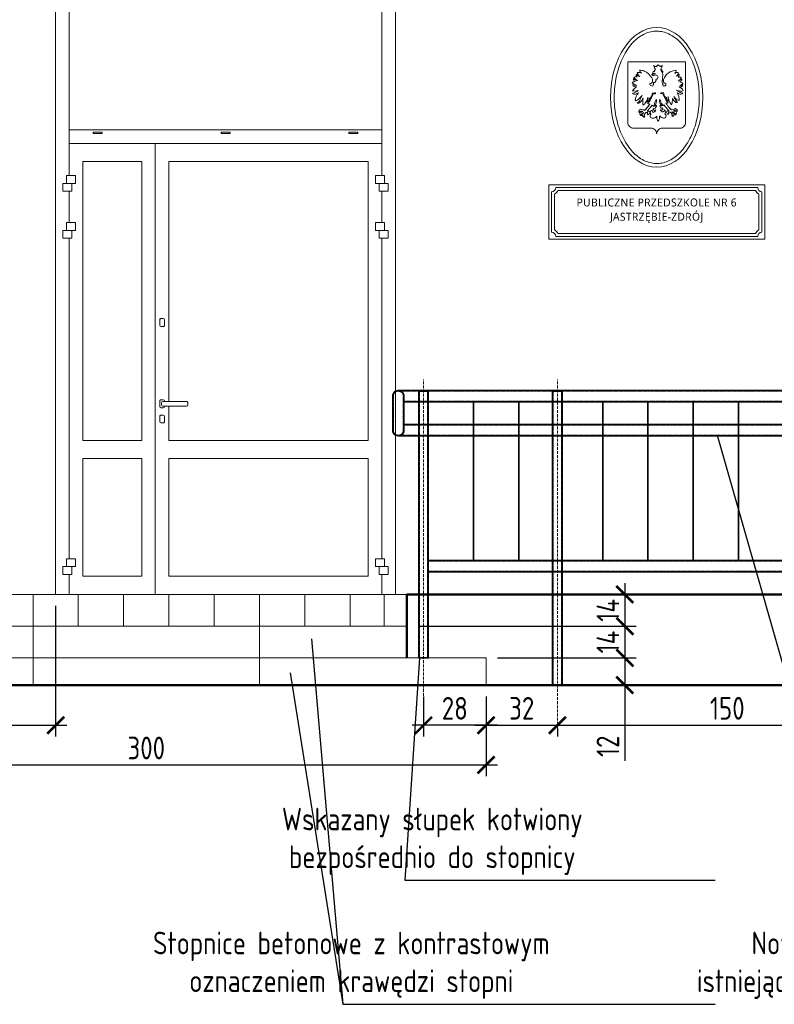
# Model space of a CAD drawing. Header units: millimetres. Extents: x -369365 to -339167, y -1124824 to -1021600.
# Tile 9 of 27: x -359329 to -355998, y -1092245 to -1087899. Entities that reach past the tile are written whole.
import ezdxf

# ---------------------------------------------------------------- set-up
doc = ezdxf.new("R2010")
doc.units = ezdxf.units.MM
doc.linetypes.add('ACAD_ISO10W100', pattern=[18, 12, -3, 0, -3])
doc.linetypes.add('HIDDEN2', pattern=[1.190625, 0.79375, -0.396875])
doc.layers.get('0').update_dxf_attribs({"lineweight": 20})
doc.layers.add('000', color=7, linetype='Continuous', lineweight=13, true_color=0x5b686d)
for name, color, linetype, lineweight in [('002 Os Elementu', 30, 'ACAD_ISO10W100', 9), ('005 Text', 1, 'Continuous', 25), ('007 Stal Stezenia', 6, 'Continuous', 35), ('008 Aluminium', 151, 'Continuous', 18), ('010 Wymiary', 7, 'Continuous', 9), ('013 Przerywana', 8, 'HIDDEN2', 5), ('Ściany', 4, 'Continuous', 50)]:
    doc.layers.add(name, color=color, linetype=linetype, lineweight=lineweight)
doc.styles.add('ISOCPEUR', font='isocpeur.ttf', dxfattribs={"width": 0.8})
doc.dimstyles.new('06.  1_50', dxfattribs={"dimscale": 50, "dimtxt": 2, "dimasz": 1.5, "dimexe": 1, "dimexo": 1, "dimgap": 0.5, "dimtad": 1, "dimdec": 0, "dimlfac": 0.1, "dimtxsty": 'ISOCPEUR', "dimblk": 'ARCHTICK', "dimcen": -5, "dimdle": 1, "dimadec": 0, "dimazin": 0, "dimtfac": 1, "dimtdec": 0, "dimtmove": 0, "dimatfit": 3, "dimfxl": 1, "dimarcsym": 0})

# ---------------------------------------------------------------- blocks, each defined once
blk = doc.blocks.new('or')
at = {"color": 0, "linetype": 'Continuous'}
for p, q in [((-84, 410), (-72, 403)), ((-255, 316), (-251, 314)), ((-95, 251), (-56, 264)), ((-46, 239), (-46, 248)), ((-37, 242), (-46, 239)), ((75, 205), (74, 167)), ((75, 313), (79, 305)), ((-379, 35), (-409, 38)), ((-74, 108), (-57, 120)), ((-57, 120), (-36, 146)), ((-351, -68), (-393, -88)), ((-325, -201), (-285, -115)), ((-116, -143), (-94, -91)), ((47, -68), (38, -85)), ((73, -84), (105, -137)), ((389, -41), (387, -40)), ((393, -66), (400, -70)), ((-107, -289), (-185, -382)), ((-158, -212), (-141, -193)), ((-152, -214), (-158, -212)), ((-141, -193), (-151, -190)), ((185, -386), (98, -281)), ((170, -215), (170, -214)), ((-337, -377), (-331, -378)), ((-275, -398), (-294, -393)), ((-288, -371), (-264, -371)), ((-281, -481), (-282, -472)), ((-80, -518), (-115, -518)), ((235, -436), (208, -410)), ((223, -354), (216, -363)), ((273, -470), (273, -471))]:
    blk.add_line(p, q, dxfattribs=at)
for centre, radius, start, end in [((-387, 247), 344, 14.0434, 28.1423), ((-73, 385), 18.1, 24.2605, 86.7535), ((-47, 384), 12.9, 31.548, 137.7557), ((-24, 391), 12.6, 90.2674, 182.9959), ((-19, 408), 6.61, 46.8739, 220.0927), ((6, 412), 20.2, 130.5216, 176.7572), ((-17, 411), 18.5, 5.1418, 58.1037), ((7, 408), 7.5, 322.4059, 143.4952), ((14, 394), 10.1, 357.7342, 94.6456), ((35, 386), 13.1, 43.2599, 147.7031), ((257, 292), 218, 147.1858, 171.4969), ((82, 360), 50.6, 98.3747, 136.3765), ((-393, 172), 47.1, 168.5995, 246.8489), ((-356, 257), 113, 222.1472, 263.0309), ((-380, 47), 167, 87.3638, 108.591), ((-286, 300), 175, 212.9247, 241.7607), ((-356, 244), 35.2, 150.5839, 242.2608), ((-264, 362), 159, 219.0989, 246.0554), ((-214, 339), 167, 197.5833, 227.1523), ((-362, 147), 143, 63.3413, 94.6626), ((-212, 367), 127, 196.0241, 227.23), ((-348, 56), 276, 70.2782, 87.0671), ((-365, 47), 290, 30.7045, 66.8002), ((-167, 154), 65.2, 346.9393, 38.9526), ((-97, 257), 16.2, 158.1729, 222.433), ((-94, 270), 19.2, 201.5865, 267.029), ((-92, 256), 19.4, 210.2506, 286.8268), ((-75, 284), 25.1, 77.7558, 173.2059), ((-52, 287), 47.9, 180.6986, 206.5168), ((-76, 250), 24.8, 35.3112, 139.2709), ((-94, 352), 114, 273.8261, 294.9761), ((-53, 313), 18.1, 92.6826, 194.5572), ((-61, 214), 54.8, 290.4256, 354.0684), ((-45, 204), 39.1, 6.3947, 77.7052), ((32, 347), 24.7, 294.7275, 340.9184), ((43, 329), 19.2, 301.9003, 352.8287), ((63, 322), 14.3, 222.2441, 322.5645), ((47, 326), 15.3, 0.6322, 56.5668), ((63, 289), 9.05, 313.4727, 17.705), ((21, 251), 58.1, 8.6445, 32.9932), ((67, 305), 14.8, 291.9144, 331.6663), ((-228, 250), 306, 351.4174, 1.6593), ((64, 302), 15.8, 347.1856, 13.5151), ((329, 72), 256, 92.9749, 158.6702), ((202, 344), 115, 322.4249, 352.0522), ((346, 195), 94.8, 86.5177, 123.9969), ((231, 302), 122, 318.7391, 354.1295), ((271, 314), 106, 299.1721, 329.8555), ((299, 257), 71.3, 313.1456, 347.7412), ((377, 102), 107, 83.7423, 105.864), ((249, 289), 181, 304.9526, 330.6548), ((338, 242), 30.7, 0.1245, 37.8865), ((381, 166), 43.3, 54.233, 79.5271), ((-402, 38), 91.1, 95.7179, 129.7295), ((-347, 213), 155, 222.6729, 256.7463), ((-295, -139), 194, 115.6227, 146.4512), ((-424, 68), 28.5, 174.4768, 224.326), ((-399, 221), 160, 250.48, 276.153), ((-415, 83), 45.6, 229.9928, 278.1524), ((-134, 84), 16.1, 138.6305, 206.1161), ((-127, 82), 21.6, 193.0382, 249.9548), ((-144, 131), 36.5, 266.9879, 339.6897), ((-83, 160), 112, 242.331, 263.4948), ((-134, 137), 31, 322.0564, 4.4959), ((-38, 53), 57.2, 141.8066, 184.0574), ((-69, 105), 21.4, 150.2278, 204.8637), ((-81, 95), 7.01, 176.024, 255.0314), ((-76, 120), 11.8, 201.1904, 280.3627), ((-33, 157), 10.9, 148.1888, 249.9958), ((123, 119), 56.8, 160.1796, 190.2981), ((87, 118), 22.1, 203.3441, 269.7255), ((127, 142), 57.8, 166.9212, 183.9702), ((75, 161), 7.26, 233.3589, 323.5135), ((88, 169), 14.2, 191.5454, 239.9221), ((72, 101), 15.3, 278.6958, 341.3604), ((61, 71), 19.8, 352.1633, 46.283), ((61, 60), 21.3, 340.3263, 24.4596), ((93, 66), 18, 229.3109, 306.2023), ((181, 145), 92.8, 167.4171, 201.5076), ((133, 140), 48, 217.0645, 269.008), ((107, 77), 25.4, 263.654, 338.01), ((112, 81), 22.6, 321.9856, 27.4314), ((329, 254), 115, 281.4019, 315.1913), ((380, 195), 161, 262.804, 282.727), ((310, -105), 149, 30.0589, 70.6644), ((348, 206), 86.5, 287.8546, 322.2543), ((356, 9), 116, 48.7507, 80.7786), ((366, 147), 84.4, 277.4147, 322.6317), ((400, 129), 69.2, 249.9753, 299.4895), ((394, 158), 23.4, 347.7446, 41.2022), ((400, 69), 33.7, 295.5793, 359.1076), ((-410, 140), 179, 254.7264, 287.9992), ((-485, 122), 200, 278.4478, 310.8362), ((-428, -67), 29.6, 197.7013, 291.0947), ((-413, -66), 29.1, 261.6911, 311.6182), ((-180, -217), 227, 138.9337, 178.3497), ((-677, 198), 502, 309.509, 321.4271), ((-449, -93), 192, 311.6925, 338.2763), ((1214, -303), 1491, 174.6536, 178.0701), ((-577, -13), 419, 327.6539, 340.8313), ((-539, -113), 361, 339.9257, 354.0572), ((-226, -164), 70.9, 325.1303, 357.5749), ((-142, -161), 14.4, 202.5706, 232.2361), ((-189, -125), 75.2, 300.7006, 346.1636), ((-182, -122), 59.1, 301.8523, 339.2651), ((-205, -94), 92.4, 327.5713, 345.6761), ((-220, -73), 114, 337.474, 359.5603), ((-88, -23), 54.2, 250.0707, 306.5626), ((-65, -135), 52.7, 84.0624, 124.0732), ((-73, -117), 36.5, 49.2004, 68.4135), ((-77, -85), 28.1, 352.4931, 42.3641), ((57, -145), 63.3, 75.2976, 106.8638), ((68, -29), 44.3, 242.1572, 303.3585), ((220, -65), 127, 180.3709, 225.0362), ((173, -122), 69.6, 192.9537, 237.7063), ((126, -136), 19.3, 282.7247, 327.1891), ((242, -145), 100, 180.7265, 223.6824), ((327, -150), 157, 175.1954, 204.8958), ((468, -97), 300, 187.6103, 218.2451), ((-26, -189), 275, 340.047, 4.2356), ((439, -74), 213, 206.3436, 231.6175), ((548, 75), 345, 217.2434, 231.5206), ((734, 52), 496, 202.0209, 209.59), ((435, 307), 350, 250.3881, 261.9868), ((534, 269), 363, 233.5322, 247.2748), ((424, 103), 199, 242.3637, 262.8701), ((135, -200), 234, 357.8301, 32.8653), ((397, 48), 89, 265.312, 298.5897), ((418, -29), 44.6, 245.8397, 289.7737), ((397, -55), 39.5, 273.1685, 335.8384), ((-404, -151), 59.8, 267.3884, 320.6884), ((-457, -119), 156, 301.8816, 328.1897), ((-358, -208), 46.7, 248.2646, 322.0504), ((-222, -260), 54.4, 173.187, 212.4168), ((-332, -187), 120, 302.258, 335.5416), ((-243, -267), 81.2, 288.0126, 314.5151), ((-197, -313), 37.4, 236.4049, 262.3593), ((-198, -219), 17.7, 260.7609, 322.6403), ((-223, -249), 76.2, 290.1175, 317.3918), ((-186, -303), 21.1, 236.6904, 268.0855), ((-205, -215), 46.8, 288.8157, 325.6101), ((-152, -204), 66.5, 235.2374, 273.9306), ((-215, -194), 47.8, 310.1591, 347.1997), ((-206, -236), 67.6, 294.4528, 328.9302), ((-166, -280), 21.1, 235.5938, 265.9167), ((-199, -186), 55, 295.7933, 329.0209), ((-162, -226), 15.5, 216.5663, 254.0983), ((-71, -267), 41.6, 211.7337, 274.0883), ((-68, -358), 24.1, 140.5914, 266.7024), ((-71, -325), 23.4, 228.4246, 266.2306), ((-48, -288), 29, 166.8836, 225.2244), ((-62, -269), 18.7, 221.8032, 265.8262), ((-89, -296), 55, 287.1009, 6.9797), ((23, -261), 91.1, 129.1736, 197.0649), ((-231, -198), 197, 328.4347, 2.3663), ((-57, -275), 26.9, 257.57, 328.5415), ((180, -205), 158, 173.7514, 217.0327), ((-129, -292), 184, 4.5286, 34.7046), ((47, -259), 41.5, 241.7979, 279.3217), ((112, -289), 84.9, 184.2999, 209.1661), ((58, -320), 22.7, 207.8896, 319.8077), ((34, -245), 38.3, 302.0582, 336.4949), ((35, -272), 36.5, 314.9044, 19.0781), ((69, -267), 32.6, 255.5134, 334.0532), ((57, -349), 23.4, 329.4887, 38.4665), ((128, -165), 17.1, 259.0522, 298.5624), ((162, -155), 46.5, 215.0889, 243.8364), ((142, -168), 88.1, 261.7362, 295.3765), ((211, -203), 96.5, 212.7958, 242.7947), ((129, -182), 19.8, 278.8194, 309.0829), ((174, -178), 47.8, 208.9665, 245.3736), ((144, -209), 16.6, 280.4999, 308.1755), ((194, -192), 56.6, 215.0366, 256.0985), ((156, -284), 11, 285.0624, 337.4959), ((184, -284), 26.7, 204.1358, 272.0094), ((178, -204), 13.6, 235.5477, 300.7224), ((174, -307), 11, 295.3171, 339.2652), ((217, -301), 41.4, 202.8699, 250.8163), ((194, -335), 10.4, 299.905, 334.6855), ((226, -312), 41.7, 230.0544, 266.3339), ((376, -160), 81, 204.2174, 242.9648), ((316, -212), 31, 253.687, 319.523), ((412, -52), 162, 241.336, 254.8404), ((-322, -400), 22.1, 133.5168, 244.7328), ((-325, -382), 12.7, 157.1749, 186.2134), ((-314, -416), 18.6, 107.7244, 190.2627), ((-308, -383), 23, 29.7898, 167.2824), ((-294, -432), 33.6, 158.3151, 206.6546), ((-306, -433), 23.4, 61.3941, 147.2503), ((-318, -449), 6.86, 164.7018, 234.1771), ((-293, -439), 32.9, 209.2898, 274.2256), ((-310, -381), 20, 242.807, 322.6718), ((-311, -426), 25.8, 300.7028, 350.9266), ((-268, -452), 30.2, 172.4162, 220.6069), ((-269, -427), 29.7, 101.9319, 149.9125), ((-274, -458), 16, 158.9665, 242.227), ((-274, -456), 15, 69.6805, 167.7181), ((-298, -341), 89.5, 278.0258, 297.9626), ((-230, -433), 70.6, 222.7896, 246.5791), ((-200, -470), 75.1, 138.4317, 157.5388), ((-247, -336), 39.7, 243.4501, 273.1372), ((-253, -482), 16.7, 255.1499, 326.6971), ((-266, -452), 24.2, 295.9251, 332.4293), ((-230, -466), 26.2, 195.7573, 248.4052), ((-327, -332), 139, 304.8431, 323.4449), ((-270, -460), 26.4, 352.7356, 29.4978), ((-238, -356), 21, 251.1362, 320.2546), ((-227, -329), 32.7, 260.0357, 320.067), ((-219, -353), 16, 209.0084, 261.454), ((-204, -367), 49.2, 256.8874, 286.1728), ((-179, -425), 15.3, 136.5728, 248.9268), ((-204, -439), 19.1, 301.1388, 357.7942), ((-177, -419), 39.3, 245.0621, 262.3763), ((-182, -390), 8.29, 112.6011, 222.394), ((-177, -373), 24.8, 244.3175, 290.8919), ((-184, -438), 20.3, 274.3809, 351.6489), ((-174, -419), 24.2, 349.9145, 75.0309), ((-163, -436), 5.42, 257.4217, 36.1402), ((-167, -417), 17.5, 299.6478, 339.7878), ((-93, -490), 55.8, 126.9906, 167.1335), ((-103, -475), 44.8, 183.8087, 254.7418), ((-109, -413), 34.8, 81.8699, 206.8769), ((-121, -427), 19.5, 184.6547, 252.3913), ((-90, -392), 19.7, 135.4348, 253.4665), ((-90, -365), 46.3, 262.005, 351.3726), ((-109, -425), 97.4, 287.1548, 325.1526), ((-77, -323), 59.5, 277.0764, 303.8732), ((-29, -483), 2.62, 18.462, 98.9415), ((88, -501), 116, 170.7516, 218.4774), ((-110, -496), 132, 324.3259, 6.4939), ((25, -485), 5.58, 83.4642, 134.2315), ((111, -414), 107, 217.7236, 260.0235), ((53, -350), 26.5, 226.7527, 336.0117), ((81, -358), 47.9, 193.9418, 273.2441), ((79, -379), 27, 280.5849, 15.9671), ((92, -473), 46.6, 269.9228, 335.9827), ((92, -410), 40.1, 304.3925, 71.1309), ((101, -477), 36.8, 335.6358, 69.1621), ((163, -408), 18.6, 72.9124, 230.5803), ((173, -427), 22.6, 167.1375, 317.303), ((176, -386), 8.93, 209.1742, 356.7546), ((193, -426), 16.7, 153.6216, 258.3706), ((179, -410), 8.12, 262.4054, 332.2852), ((193, -393), 22, 252.1018, 311.6718), ((234, -348), 23.5, 218.745, 270.2296), ((284, -479), 118, 90.1896, 114.9422), ((255, -444), 21, 158.6048, 248.0876), ((183, -620), 220, 61.994, 76.1952), ((177, -496), 107, 39.2832, 57.18), ((252, -464), 21.9, 234.4921, 341.8597), ((233, -461), 21.7, 287.6627, 328.3884), ((253, -466), 6.73, 154.584, 254.1188), ((280, -416), 34.2, 63.4702, 125.984), ((241, -461), 75.1, 54.3017, 75.7671), ((260, -447), 18.3, 320.6304, 91.666), ((265, -463), 10.8, 318.7512, 24.3524), ((301, -366), 17.9, 26.5035, 160.2115), ((300, -414), 20.8, 323.4786, 137.9854), ((296, -427), 10.2, 171.7917, 268.1866), ((294, -436), 23, 266.9462, 2.4095), ((255, -443), 40.5, 335.926, 8.1026), ((296, -368), 18.2, 265.7038, 301.755), ((305, -388), 5.27, 11.4187, 78.8825), ((311, -362), 25.5, 269.04, 290.9951), ((318, -366), 7.82, 11.5972, 97.8376), ((315, -431), 4.75, 288.8084, 64.4493), ((260, -429), 74.1, 22.82, 35.7322), ((314, -383), 21.9, 309.311, 57.5547)]:
    blk.add_arc(centre, radius, start, end, dxfattribs=at)
blk = doc.blocks.new('_ArchTick')
at = {"color": 0, "linetype": 'ByBlock', "const_width": 0.15}
blk.add_lwpolyline([(-0.5, -0.5), (0.5, 0.5)], dxfattribs=at)
blk = doc.blocks.new('*D159')
at = {"layer": '010 Wymiary', "color": 0, "lineweight": -2, "transparency": 16777216}
for p, q in [((-359170.2, -1090486), (-359170.2, -1091063.5)), ((-360270.2, -1090886), (-360270.2, -1091063.5)), ((-360320.2, -1091013.5), (-359120.2, -1091013.5))]:
    blk.add_line(p, q, dxfattribs=at)
at = {"layer": 'Defpoints', "color": 0, "transparency": 16777216}
for p in [(-359170.2, -1090436), (-360270.2, -1090836), (-359170.2, -1091013.5)]:
    blk.add_point(p, dxfattribs=at)
at = {"layer": '010 Wymiary', "color": 0, "lineweight": -2, "transparency": 16777216, "xscale": 75, "yscale": 75, "zscale": 75, "rotation": 180}
blk.add_blockref('_ArchTick', (-360270.2, -1091013.5), dxfattribs=at)
at = {"layer": '010 Wymiary', "color": 0, "lineweight": -2, "transparency": 16777216, "xscale": 75, "yscale": 75, "zscale": 75}
blk.add_blockref('_ArchTick', (-359170.2, -1091013.5), dxfattribs=at)
at = {"layer": '010 Wymiary', "color": 0, "transparency": 16777216, "insert": (-359720.2, -1090938.5), "char_height": 100, "attachment_point": 5, "style": 'ISOCPEUR'}
blk.add_mtext('110', dxfattribs=at)
blk = doc.blocks.new('*D164')
at = {"layer": '010 Wymiary', "color": 0, "lineweight": -2, "transparency": 16777216}
for p, q in [((-360270.2, -1090886), (-360270.2, -1091238.7)), ((-357270.2, -1090886), (-357270.2, -1091238.7)), ((-360320.2, -1091188.7), (-357220.2, -1091188.7))]:
    blk.add_line(p, q, dxfattribs=at)
at = {"layer": 'Defpoints', "color": 0, "transparency": 16777216}
for p in [(-360270.2, -1090836), (-357270.2, -1090836), (-357270.2, -1091188.7)]:
    blk.add_point(p, dxfattribs=at)
at = {"layer": '010 Wymiary', "color": 0, "lineweight": -2, "transparency": 16777216, "xscale": 75, "yscale": 75, "zscale": 75, "rotation": 180}
blk.add_blockref('_ArchTick', (-360270.2, -1091188.7), dxfattribs=at)
at = {"layer": '010 Wymiary', "color": 0, "lineweight": -2, "transparency": 16777216, "xscale": 75, "yscale": 75, "zscale": 75}
blk.add_blockref('_ArchTick', (-357270.2, -1091188.7), dxfattribs=at)
at = {"layer": '010 Wymiary', "color": 0, "transparency": 16777216, "insert": (-358770.2, -1091113.7), "char_height": 100, "attachment_point": 5, "style": 'ISOCPEUR'}
blk.add_mtext('300', dxfattribs=at)
blk = doc.blocks.new('*D165')
at = {"layer": '010 Wymiary', "color": 0, "lineweight": -2, "transparency": 16777216}
for p, q in [((-357546.1, -1090886), (-357546.1, -1091063.5)), ((-357270.2, -1090886), (-357270.2, -1091063.5)), ((-357220.2, -1091013.5), (-357596.1, -1091013.5))]:
    blk.add_line(p, q, dxfattribs=at)
at = {"layer": 'Defpoints', "color": 0, "transparency": 16777216}
for p in [(-357546.1, -1090836), (-357270.2, -1090836), (-357546.1, -1091013.5)]:
    blk.add_point(p, dxfattribs=at)
at = {"layer": '010 Wymiary', "color": 0, "lineweight": -2, "transparency": 16777216, "xscale": 75, "yscale": 75, "zscale": 75, "rotation": 180}
blk.add_blockref('_ArchTick', (-357546.1, -1091013.5), dxfattribs=at)
at = {"layer": '010 Wymiary', "color": 0, "lineweight": -2, "transparency": 16777216, "xscale": 75, "yscale": 75, "zscale": 75}
blk.add_blockref('_ArchTick', (-357270.2, -1091013.5), dxfattribs=at)
at = {"layer": '010 Wymiary', "color": 0, "transparency": 16777216, "insert": (-357408.1, -1090938.5), "char_height": 100, "attachment_point": 5, "style": 'ISOCPEUR'}
blk.add_mtext('28', dxfattribs=at)
blk = doc.blocks.new('*D166')
at = {"layer": '010 Wymiary', "color": 0, "lineweight": -2, "transparency": 16777216}
for p, q in [((-357270.2, -1090886), (-357270.2, -1091063.5)), ((-357320.2, -1091013.5), (-356905.2, -1091013.5)), ((-356955.2, -1091028.3), (-356955.2, -1091063.5))]:
    blk.add_line(p, q, dxfattribs=at)
at = {"layer": 'Defpoints', "color": 0, "transparency": 16777216}
for p in [(-357270.2, -1090836), (-356955.2, -1090978.3), (-356955.2, -1091013.5)]:
    blk.add_point(p, dxfattribs=at)
at = {"layer": '010 Wymiary', "color": 0, "lineweight": -2, "transparency": 16777216, "xscale": 75, "yscale": 75, "zscale": 75, "rotation": 180}
blk.add_blockref('_ArchTick', (-357270.2, -1091013.5), dxfattribs=at)
at = {"layer": '010 Wymiary', "color": 0, "lineweight": -2, "transparency": 16777216, "xscale": 75, "yscale": 75, "zscale": 75}
blk.add_blockref('_ArchTick', (-356955.2, -1091013.5), dxfattribs=at)
at = {"layer": '010 Wymiary', "color": 0, "transparency": 16777216, "insert": (-357112.7, -1090938.5), "char_height": 100, "attachment_point": 5, "style": 'ISOCPEUR'}
blk.add_mtext('32', dxfattribs=at)
blk = doc.blocks.new('*D167')
at = {"layer": '010 Wymiary', "color": 0, "lineweight": -2, "transparency": 16777216}
for p, q in [((-357005.2, -1091013.5), (-355405.2, -1091013.5)), ((-356955.2, -1091028.3), (-356955.2, -1091063.5))]:
    blk.add_line(p, q, dxfattribs=at)
at = {"layer": 'Defpoints', "color": 0, "transparency": 16777216}
for p in [(-356955.2, -1090978.3), (-355455.2, -1091013.5), (-355455.2, -1091013.5)]:
    blk.add_point(p, dxfattribs=at)
at = {"layer": '010 Wymiary', "color": 0, "lineweight": -2, "transparency": 16777216, "xscale": 75, "yscale": 75, "zscale": 75, "rotation": 180}
blk.add_blockref('_ArchTick', (-356955.2, -1091013.5), dxfattribs=at)
at = {"layer": '010 Wymiary', "color": 0, "lineweight": -2, "transparency": 16777216, "xscale": 75, "yscale": 75, "zscale": 75}
blk.add_blockref('_ArchTick', (-355455.2, -1091013.5), dxfattribs=at)
at = {"layer": '010 Wymiary', "color": 0, "transparency": 16777216, "insert": (-356205.2, -1090938.5), "char_height": 100, "attachment_point": 5, "style": 'ISOCPEUR'}
blk.add_mtext('150', dxfattribs=at)
blk = doc.blocks.new('*D171')
at = {"layer": '010 Wymiary', "color": 0, "lineweight": -2, "transparency": 16777216}
for p, q in [((-356657.3, -1090386), (-356657.3, -1090626)), ((-357570.2, -1090436), (-356607.3, -1090436)), ((-357570.2, -1090576), (-356607.3, -1090576))]:
    blk.add_line(p, q, dxfattribs=at)
at = {"layer": 'Defpoints', "color": 0, "transparency": 16777216}
for p in [(-357620.2, -1090436), (-357620.2, -1090576), (-356657.3, -1090576)]:
    blk.add_point(p, dxfattribs=at)
at = {"layer": '010 Wymiary', "color": 0, "lineweight": -2, "transparency": 16777216, "xscale": 75, "yscale": 75, "zscale": 75}
for p, rotation in [((-356657.3, -1090436), 90), ((-356657.3, -1090576), 270)]:
    blk.add_blockref('_ArchTick', p, dxfattribs=dict(at, rotation=rotation))
at = {"layer": '010 Wymiary', "color": 0, "transparency": 16777216, "insert": (-356732.3, -1090506), "char_height": 100, "attachment_point": 5, "rotation": 90, "style": 'ISOCPEUR'}
blk.add_mtext('14', dxfattribs=at)
blk = doc.blocks.new('*D172')
at = {"layer": '010 Wymiary', "color": 0, "lineweight": -2, "transparency": 16777216}
for p, q in [((-356657.3, -1090526), (-356657.3, -1090766)), ((-357570.2, -1090576), (-356607.3, -1090576)), ((-357220.2, -1090716), (-356607.3, -1090716))]:
    blk.add_line(p, q, dxfattribs=at)
at = {"layer": 'Defpoints', "color": 0, "transparency": 16777216}
for p in [(-357620.2, -1090576), (-357270.2, -1090716), (-356657.3, -1090716)]:
    blk.add_point(p, dxfattribs=at)
at = {"layer": '010 Wymiary', "color": 0, "lineweight": -2, "transparency": 16777216, "xscale": 75, "yscale": 75, "zscale": 75}
for p, rotation in [((-356657.3, -1090576), 90), ((-356657.3, -1090716), 270)]:
    blk.add_blockref('_ArchTick', p, dxfattribs=dict(at, rotation=rotation))
at = {"layer": '010 Wymiary', "color": 0, "transparency": 16777216, "insert": (-356732.3, -1090646), "char_height": 100, "attachment_point": 5, "rotation": 90, "style": 'ISOCPEUR'}
blk.add_mtext('14', dxfattribs=at)
blk = doc.blocks.new('*D173')
at = {"layer": '010 Wymiary', "color": 0, "lineweight": -2, "transparency": 16777216}
for p, q in [((-356657.3, -1090666), (-356657.3, -1090836)), ((-357220.2, -1090716), (-356607.3, -1090716)), ((-357220.2, -1090836), (-356607.3, -1090836)), ((-356657.3, -1090836), (-356657.3, -1091171))]:
    blk.add_line(p, q, dxfattribs=at)
at = {"layer": 'Defpoints', "color": 0, "transparency": 16777216}
for p in [(-357270.2, -1090716), (-357270.2, -1090836), (-356657.3, -1090836)]:
    blk.add_point(p, dxfattribs=at)
at = {"layer": '010 Wymiary', "color": 0, "lineweight": -2, "transparency": 16777216, "xscale": 75, "yscale": 75, "zscale": 75}
for p, rotation in [((-356657.3, -1090716), 90), ((-356657.3, -1090836), 270)]:
    blk.add_blockref('_ArchTick', p, dxfattribs=dict(at, rotation=rotation))
at = {"layer": '010 Wymiary', "color": 0, "transparency": 16777216, "insert": (-356732.3, -1091106), "char_height": 100, "attachment_point": 5, "rotation": 90, "style": 'ISOCPEUR'}
blk.add_mtext('12', dxfattribs=at)

msp = doc.modelspace()

# ---------------------------------------------------------------- linework, layer by layer
at = {"layer": '000'}
msp.add_lwpolyline([(-356644.1, -1088085), (-356644.1, -1088353, 0.414214), (-356619.1, -1088378), (-356541.7, -1088378, -0.414214), (-356516.7, -1088403, -0.414214), (-356491.7, -1088378), (-356414.3, -1088378, 0.414214), (-356389.3, -1088353), (-356389.3, -1088085)], format="xyb", close=True, dxfattribs=at)
for points in [[(-356993.6, -1088627.6), (-356039.8, -1088627.6), (-356039.8, -1088868.3), (-356993.6, -1088868.3)], [(-359270.2, -1090436), (-359470.2, -1090436), (-359470.2, -1090576), (-359270.2, -1090576)], [(-359070.2, -1090436), (-359270.2, -1090436), (-359270.2, -1090576), (-359070.2, -1090576)], [(-358870.2, -1090436), (-359070.2, -1090436), (-359070.2, -1090576), (-358870.2, -1090576)], [(-358670.2, -1090436), (-358870.2, -1090436), (-358870.2, -1090576), (-358670.2, -1090576)], [(-358470.2, -1090436), (-358670.2, -1090436), (-358670.2, -1090576), (-358470.2, -1090576)], [(-358270.2, -1090436), (-358470.2, -1090436), (-358470.2, -1090576), (-358270.2, -1090576)], [(-358070.2, -1090436), (-358270.2, -1090436), (-358270.2, -1090576), (-358070.2, -1090576)], [(-357870.2, -1090436), (-358070.2, -1090436), (-358070.2, -1090576), (-357870.2, -1090576)], [(-357720.2, -1090436), (-357870.2, -1090436), (-357870.2, -1090576), (-357720.2, -1090576)], [(-357620.2, -1090436), (-357720.2, -1090436), (-357720.2, -1090576), (-357620.2, -1090576)], [(-359270.2, -1090576), (-359920.2, -1090576), (-359920.2, -1090716), (-359270.2, -1090716)], [(-358270.2, -1090576), (-359270.2, -1090576), (-359270.2, -1090716), (-358270.2, -1090716)], [(-357620.2, -1090576), (-358270.2, -1090576), (-358270.2, -1090716), (-357620.2, -1090716)], [(-359270.2, -1090716), (-360270.2, -1090716), (-360270.2, -1090836), (-359270.2, -1090836)], [(-358270.2, -1090716), (-359270.2, -1090716), (-359270.2, -1090836), (-358270.2, -1090836)], [(-357270.2, -1090716), (-358270.2, -1090716), (-358270.2, -1090836), (-357270.2, -1090836)]]:
    msp.add_lwpolyline(points, close=True, dxfattribs=at)
for points in [[(-356962.7, -1088640.4), (-356070.7, -1088640.4)], [(-356980.8, -1088837.4), (-356980.8, -1088658.5)], [(-356968, -1088827.3), (-356968, -1088668.6)], [(-356952.6, -1088653.2), (-356080.8, -1088653.2)], [(-356065.4, -1088668.6), (-356065.4, -1088827.3)], [(-356052.6, -1088658.5), (-356052.6, -1088837.4)], [(-356070.7, -1088855.5), (-356962.7, -1088855.5)], [(-356952.6, -1088842.7), (-356080.8, -1088842.7)]]:
    msp.add_lwpolyline(points, dxfattribs=at)
for centre, radius, start, end in [((-356980.8, -1088640.4), 18.1, 270, 0), ((-356052.6, -1088640.4), 18.1, 180, 270), ((-356980.8, -1088640.4), 30.9, 294.4698, 335.5302), ((-356052.6, -1088640.4), 30.9, 204.4698, 245.5302), ((-356980.8, -1088855.5), 18.1, 0, 90), ((-356980.8, -1088855.5), 30.9, 24.4698, 65.5302), ((-356052.6, -1088855.5), 30.9, 114.4698, 155.5302), ((-356052.6, -1088855.5), 18.1, 90, 180)]:
    msp.add_arc(centre, radius, start, end, dxfattribs=at)
msp.add_ellipse((-356516.7, -1088241.9), major_axis=(0, -307.9), ratio=0.661382, dxfattribs=at)
msp.add_open_spline([(-356516.7, -1088534), (-356509.1, -1088534), (-356501.5, -1088533.3), (-356485.1, -1088530.1), (-356476.3, -1088527.4), (-356458.8, -1088520), (-356450.2, -1088515.2), (-356433.4, -1088503.8), (-356425.2, -1088497), (-356409.5, -1088481.7), (-356402, -1088473.1), (-356387.7, -1088454.1), (-356381, -1088443.8), (-356368.7, -1088421.6), (-356363, -1088409.8), (-356352.9, -1088385), (-356348.4, -1088371.9), (-356340.8, -1088344.9), (-356337.7, -1088331), (-356332.8, -1088302.5), (-356331, -1088288), (-356328.9, -1088258.7), (-356328.6, -1088243.9), (-356329.5, -1088214.4), (-356330.6, -1088199.7), (-356334.3, -1088170.8), (-356336.9, -1088156.6), (-356343.4, -1088128.9), (-356347.3, -1088115.4), (-356356.4, -1088089.6), (-356361.6, -1088077.2), (-356373, -1088053.9), (-356379.3, -1088042.9), (-356392.8, -1088022.5), (-356400, -1088013.2), (-356415.2, -1087996.2), (-356423.1, -1087988.7), (-356439.5, -1087975.6), (-356448, -1087970), (-356465.2, -1087960.8), (-356473.9, -1087957.3), (-356491.6, -1087952.2), (-356500.5, -1087950.6), (-356518.3, -1087949.5), (-356527.2, -1087950), (-356545, -1087952.9), (-356553.8, -1087955.4), (-356571.3, -1087962.3), (-356580, -1087966.8), (-356596.9, -1087977.7), (-356605.1, -1087984.2), (-356621, -1087999.1), (-356628.7, -1088007.5), (-356643.1, -1088026), (-356649.9, -1088036.1), (-356662.5, -1088057.9), (-356668.3, -1088069.6), (-356678.7, -1088094.1), (-356683.4, -1088107), (-356691.3, -1088133.8), (-356694.6, -1088147.6), (-356699.9, -1088176), (-356701.8, -1088190.4), (-356704.2, -1088219.7), (-356704.7, -1088234.5), (-356704.2, -1088263.9), (-356703.3, -1088278.7), (-356699.9, -1088307.7), (-356697.5, -1088322), (-356691.4, -1088349.9), (-356687.6, -1088363.4), (-356678.8, -1088389.5), (-356673.8, -1088402.1), (-356662.6, -1088425.8), (-356656.5, -1088436.9), (-356643.2, -1088457.7), (-356636.1, -1088467.3), (-356621.1, -1088484.6), (-356613.3, -1088492.4), (-356597, -1088506), (-356588.6, -1088511.8), (-356571.5, -1088521.5), (-356562.7, -1088525.3), (-356545.1, -1088530.9), (-356536.2, -1088532.7), (-356523.8, -1088533.8), (-356520.2, -1088534), (-356516.7, -1088534)], degree=3, knots=[0, 0, 0, 0, 0.126584, 0.126584, 0.275302, 0.275302, 0.424021, 0.424021, 0.57274, 0.57274, 0.721458, 0.721458, 0.870177, 0.870177, 1.018895, 1.018895, 1.167614, 1.167614, 1.316333, 1.316333, 1.465051, 1.465051, 1.61377, 1.61377, 1.762488, 1.762488, 1.911207, 1.911207, 2.059926, 2.059926, 2.208644, 2.208644, 2.357363, 2.357363, 2.506081, 2.506081, 2.6548, 2.6548, 2.803519, 2.803519, 2.952237, 2.952237, 3.100956, 3.100956, 3.249674, 3.249674, 3.398393, 3.398393, 3.547112, 3.547112, 3.69583, 3.69583, 3.844549, 3.844549, 3.993267, 3.993267, 4.141986, 4.141986, 4.290705, 4.290705, 4.439423, 4.439423, 4.588142, 4.588142, 4.73686, 4.73686, 4.885579, 4.885579, 5.034298, 5.034298, 5.183016, 5.183016, 5.331735, 5.331735, 5.480453, 5.480453, 5.629172, 5.629172, 5.777891, 5.777891, 5.926609, 5.926609, 6.075328, 6.075328, 6.224047, 6.224047, 6.283185, 6.283185, 6.283185, 6.283185], dxfattribs=at)
at = {"layer": '002 Os Elementu'}
for p, q in [((-357546.1, -1091046.4), (-357546.1, -1089487.3)), ((-356955.2, -1091046.4), (-356955.2, -1089487.3))]:
    msp.add_line(p, q, dxfattribs=at)
at = {"layer": '005 Text'}
msp.add_line((-358135.1, -1090781.8), (-357901.7, -1092244.9), dxfattribs=at)
for points in [[(-356250, -1089733), (-355531.1, -1092244.9), (-353616.2, -1092244.9)], [(-358040.2, -1090631.2), (-357901.7, -1092244.9), (-356258.1, -1092244.9)], [(-357564.1, -1090716), (-357628.8, -1091697.7), (-356258.1, -1091697.7)]]:
    msp.add_lwpolyline(points, dxfattribs=at)
at = {"layer": '007 Stal Stezenia'}
for p, q in [((-357682.4, -1089561), (-357682.4, -1089711)), ((-357632.4, -1089561), (-357632.4, -1089711)), ((-357325.1, -1090285.9), (-357325.1, -1089585.9)), ((-357125.1, -1090285.9), (-357125.1, -1089585.9)), ((-356755.2, -1090286), (-356755.2, -1089586)), ((-356555.2, -1090286), (-356555.2, -1089586)), ((-356355.2, -1090286), (-356355.2, -1089586)), ((-356155.2, -1090286), (-356155.2, -1089586))]:
    msp.add_line(p, q, dxfattribs=at)
for points in [[(-353958.8, -1089536), (-357657.4, -1089536)], [(-357632.4, -1089586), (-357632.4, -1089586), (-353957.9, -1089586)], [(-353956.1, -1089686), (-357632.4, -1089686)], [(-357657.4, -1089736), (-353955.2, -1089736)], [(-353977.1, -1090286), (-357525.1, -1090286)], [(-357525.1, -1090336), (-357525.1, -1090336), (-353976.2, -1090336)]]:
    msp.add_lwpolyline(points, dxfattribs=at)
for points in [[(-357567.1, -1090716), (-357525.1, -1090716), (-357525.1, -1089539), (-357567.1, -1089539)], [(-356976.2, -1090836), (-356934.2, -1090836), (-356934.2, -1089539), (-356976.2, -1089539)]]:
    msp.add_lwpolyline(points, close=True, dxfattribs=at)
for centre, start, end in [((-357657.4, -1089561), 359.9752, 180.0248), ((-357657.4, -1089711), 179.9752, 0.0248)]:
    msp.add_arc(centre, 25, start, end, dxfattribs=at)
at = {"layer": '008 Aluminium'}
for p, q in [((-357730.2, -1088385), (-359110.2, -1088385)), ((-357730.2, -1088445), (-359110.2, -1088445)), ((-358730.2, -1088445), (-358730.2, -1090436)), ((-358790.2, -1089836), (-359050.2, -1089836)), ((-359050.2, -1089836), (-359050.2, -1090356)), ((-358790.2, -1089836), (-358790.2, -1090356)), ((-358670.2, -1089836), (-358670.2, -1090356)), ((-357790.2, -1089836), (-358670.2, -1089836)), ((-357790.2, -1089836), (-357790.2, -1090356)), ((-358790.2, -1090356), (-359050.2, -1090356)), ((-357790.2, -1090356), (-358670.2, -1090356))]:
    msp.add_line(p, q, dxfattribs=at)
for points in [[(-359170.2, -1090436), (-359170.2, -1087775), (-357670.2, -1087775), (-357670.2, -1090436)], [(-359110.2, -1088587.2), (-359110.2, -1087835), (-357730.2, -1087835), (-357730.2, -1088587.2)], [(-358670.2, -1089604.4), (-358670.2, -1089756), (-357790.2, -1089756), (-357790.2, -1088525), (-358670.2, -1088525), (-358670.2, -1089584.4)], [(-359110.2, -1088794.6), (-359110.2, -1088656.7)], [(-357730.2, -1088656.7), (-357730.2, -1088794.6)], [(-359110.2, -1090278.5), (-359110.2, -1088864.1)], [(-357730.2, -1088864.1), (-357730.2, -1090278.5)], [(-359110.2, -1090436), (-359110.2, -1090348)], [(-357730.2, -1090348), (-357730.2, -1090436)]]:
    msp.add_lwpolyline(points, dxfattribs=at)
for points in [[(-359004.9, -1088395.5), (-358964.9, -1088395.5), (-358964.9, -1088401.5), (-359004.9, -1088401.5)], [(-358440.2, -1088395.5), (-358400.2, -1088395.5), (-358400.2, -1088401.5), (-358440.2, -1088401.5)], [(-357835.5, -1088395.5), (-357875.6, -1088395.5), (-357875.6, -1088401.5), (-357835.5, -1088401.5)], [(-358790.2, -1088525), (-358790.2, -1089756), (-359050.2, -1089756), (-359050.2, -1088525)], [(-359122.2, -1088587.2), (-359082.2, -1088587.2), (-359082.2, -1088622), (-359122.2, -1088622)], [(-357718.2, -1088587.2), (-357758.3, -1088587.2), (-357758.3, -1088622), (-357718.2, -1088622)], [(-359098.2, -1088622), (-359138.3, -1088622), (-359138.3, -1088656.7), (-359098.2, -1088656.7)], [(-357742.2, -1088622), (-357702.2, -1088622), (-357702.2, -1088656.7), (-357742.2, -1088656.7)], [(-359122.2, -1088794.6), (-359082.2, -1088794.6), (-359082.2, -1088829.4), (-359122.2, -1088829.4)], [(-357718.2, -1088794.6), (-357758.3, -1088794.6), (-357758.3, -1088829.4), (-357718.2, -1088829.4)], [(-359098.2, -1088829.4), (-359138.3, -1088829.4), (-359138.3, -1088864.1), (-359098.2, -1088864.1)], [(-357742.2, -1088829.4), (-357702.2, -1088829.4), (-357702.2, -1088864.1), (-357742.2, -1088864.1)], [(-359122.2, -1090278.5), (-359082.2, -1090278.5), (-359082.2, -1090313.2), (-359122.2, -1090313.2)], [(-357718.2, -1090278.5), (-357758.3, -1090278.5), (-357758.3, -1090313.2), (-357718.2, -1090313.2)], [(-359098.2, -1090313.2), (-359138.3, -1090313.2), (-359138.3, -1090348), (-359098.2, -1090348)], [(-357742.2, -1090313.2), (-357702.2, -1090313.2), (-357702.2, -1090348), (-357742.2, -1090348)]]:
    msp.add_lwpolyline(points, close=True, dxfattribs=at)
for points in [[(-358705.2, -1089218.6), (-358695.2, -1089218.6, -0.414122), (-358690.2, -1089223.6), (-358690.2, -1089248.3, -0.414305), (-358695.2, -1089253.3), (-358705.2, -1089253.3, -0.414122), (-358710.2, -1089248.3), (-358710.2, -1089223.6, -0.414305)], [(-358587.1, -1089589.4), (-358587.1, -1089599.4, -0.414122), (-358592.1, -1089604.4), (-358697.4, -1089604.4, -0.414305), (-358702.4, -1089599.4), (-358702.4, -1089589.4, -0.414122), (-358697.4, -1089584.4), (-358592.1, -1089584.4, -0.414305)], [(-358705.2, -1089644), (-358695.2, -1089644, -0.414122), (-358690.2, -1089649), (-358690.2, -1089673.7, -0.414305), (-358695.2, -1089678.7), (-358705.2, -1089678.7, -0.414122), (-358710.2, -1089673.7), (-358710.2, -1089649, -0.414305)]]:
    msp.add_lwpolyline(points, format="xyb", close=True, dxfattribs=at)
msp.add_lwpolyline([(-358690.2, -1089604.4), (-358690.2, -1089606.8, -0.414305), (-358695.2, -1089611.8), (-358705.2, -1089611.8, -0.414122), (-358710.2, -1089606.8), (-358710.2, -1089582, -0.414305), (-358705.2, -1089577), (-358695.2, -1089577, -0.414122), (-358690.2, -1089582), (-358690.2, -1089584.4)], format="xyb", dxfattribs=at)
at = {"layer": '013 Przerywana'}
for p, q in [((-357679.4, -1089561.1), (-357679.4, -1089711)), ((-357635.4, -1089561), (-357635.4, -1089711))]:
    msp.add_line(p, q, dxfattribs=at)
for points in [[(-353958.8, -1089539), (-357645.5, -1089539)], [(-357632.4, -1089583), (-357632.4, -1089583), (-353958, -1089583)], [(-353956.1, -1089689), (-357632.4, -1089689)], [(-357645.5, -1089733), (-353955.3, -1089733)], [(-353977, -1090289), (-357525.1, -1090289)], [(-357525.1, -1090333), (-357525.1, -1090333), (-353976.2, -1090333)]]:
    msp.add_lwpolyline(points, dxfattribs=at)
for points in [[(-357564.1, -1090716), (-357528.1, -1090716), (-357528.1, -1089539), (-357564.1, -1089539)], [(-356973.2, -1090836), (-356937.2, -1090836), (-356937.2, -1089539), (-356973.2, -1089539)]]:
    msp.add_lwpolyline(points, close=True, dxfattribs=at)
for centre, start, end in [((-357657.4, -1089561), 359.9736, 180.0264), ((-357657.4, -1089711), 179.9736, 0.0264)]:
    msp.add_arc(centre, 22, start, end, dxfattribs=at)
at = {"layer": 'Ściany'}
for p, q in [((-357620.2, -1090716), (-357620.2, -1090436)), ((-357620.2, -1090436), (-354205.2, -1090436)), ((-353658.2, -1090836), (-360270.2, -1090836))]:
    msp.add_line(p, q, dxfattribs=at)

# ---------------------------------------------------------------- block references
at = {"layer": '000', "xscale": 0.25, "yscale": 0.25, "zscale": 0.25}
msp.add_blockref('or', (-356509.4, -1088204.4), dxfattribs=at)

# ---------------------------------------------------------------- texts
at = {"layer": '000', "char_height": 35, "attachment_point": 5, "style": 'ISOCPEUR'}
for s, insert in [('{\\fMicrosoft YaHei UI|b0|i0|c0|p34;\\W1;\\T1.05;PUBLICZNE PRZEDSZKOLE NR \\fMicrosoft YaHei UI|b0|i0|c238|p34;6}', (-356516.7, -1088706.2)), ('{\\fMicrosoft YaHei UI|b0|i0|c238|p34;\\W1;\\T1.05;JASTRZĘBIE-ZDRÓJ}', (-356516.7, -1088774.4))]:
    msp.add_mtext_dynamic_manual_height_columns(s, width=888.077, gutter_width=986.4, heights=[0], dxfattribs=dict(at, insert=insert))
at = {"layer": '005 Text', "char_height": 100, "attachment_point": 5, "style": 'ISOCPEUR'}
for s, insert in [('Wskazany słupek kotwiony\\Pbezpośrednio do stopnicy', (-357507.5, -1091525.7)), ('Stopnice betonowe z kontrastowym\\Poznaczeniem krawędzi stopni', (-357864.8, -1092072.9)), ('Nowe poręcze w miejsce\\Pistniejących, także z wypełnieniem', (-355494.3, -1092072.9))]:
    msp.add_mtext(s, dxfattribs=dict(at, insert=insert))

# ---------------------------------------------------------------- dimensions: what is measured, and where the dimension line sits
at = {"layer": '010 Wymiary'}
for base, p1, p2, picture, middle in [((-356657.3, -1090576), (-357620.2, -1090436), (-357620.2, -1090576), '*D171', (-356732.3, -1090506)), ((-356657.3, -1090716), (-357620.2, -1090576), (-357270.2, -1090716), '*D172', (-356732.3, -1090646))]:
    dim = msp.add_linear_dim(base=base, p1=p1, p2=p2, angle=90, dimstyle='06.  1_50', dxfattribs=at)
    dim.commit()
    dim.dimension.update_dxf_attribs({"geometry": picture, "text_midpoint": middle})
for base, p1, p2, picture, middle in [((-359170.2, -1091013.5), (-360270.2, -1090836), (-359170.2, -1090436), '*D159', (-359720.2, -1090938.5)), ((-356955.2230078, -1091013.4927244), (-357270.2230078, -1090836.0342357), (-356955.2230078, -1090978.3090583), '*D166', (-357112.7230078, -1090938.4927244)), ((-355455.2, -1091013.5), (-356955.2, -1090978.3), (-355455.2, -1091013.5), '*D167', (-356205.2, -1090938.5))]:
    dim = msp.add_linear_dim(base=base, p1=p1, p2=p2, dimstyle='06.  1_50', override={"dimtmove": 1}, dxfattribs=at)
    dim.commit()
    dim.dimension.update_dxf_attribs({"geometry": picture, "text_midpoint": middle})
dim = msp.add_linear_dim(base=(-356657.3, -1090836), p1=(-357270.2, -1090716), p2=(-357270.2, -1090836), angle=90, dimstyle='06.  1_50', dxfattribs=at)
dim.commit()
dim.dimension.update_dxf_attribs({"geometry": '*D173', "text_midpoint": (-356657.3, -1091106), "dimtype": 160})
for base, p1, p2, picture, middle in [((-357270.2, -1091188.7), (-360270.2, -1090836), (-357270.2, -1090836), '*D164', (-358770.2, -1091113.7)), ((-357546.1, -1091013.5), (-357270.2, -1090836), (-357546.1, -1090836), '*D165', (-357408.1, -1090938.5))]:
    dim = msp.add_linear_dim(base=base, p1=p1, p2=p2, dimstyle='06.  1_50', dxfattribs=at)
    dim.commit()
    dim.dimension.update_dxf_attribs({"geometry": picture, "text_midpoint": middle})

doc.saveas('drawing.dxf')
